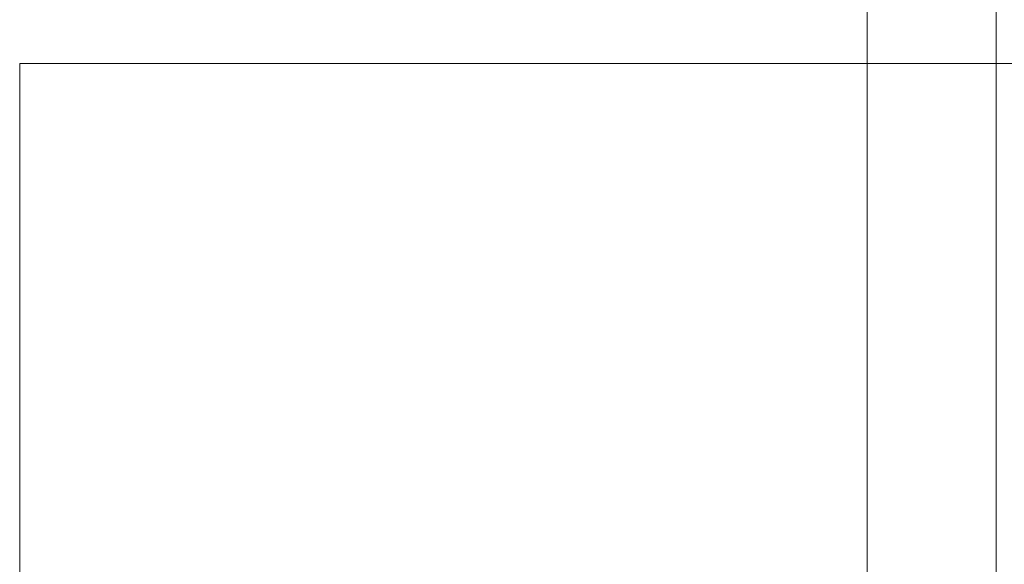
# Model space of a CAD drawing. Header units: inches. Extents: x 511 to 849, y 252 to 484.
# Tile 255 of 256: x 824.56 to 836.76, y 454.73 to 461.48. Entities that reach past the tile are written whole.
import ezdxf

# ---------------------------------------------------------------- set-up
doc = ezdxf.new("R2010")
doc.units = ezdxf.units.IN
doc.header["$MEASUREMENT"] = 0
doc.linetypes.add('AI-Linetype-28', pattern=[25.719999, 12.86, -12.86])
doc.linetypes.add('AI-Linetype-29', pattern=[25.719999, 12.86, -12.86])
doc.layers.add('1', color=7, linetype='Continuous')

# ---------------------------------------------------------------- blocks, each defined once
blk = doc.blocks.new('block 6')
at = {"layer": '1', "color": 8, "lineweight": 18, "true_color": 0x808080}
blk.add_lwpolyline([(824.56, 430.236), (824.56, 460.935)], dxfattribs=at)
blk = doc.blocks.new('block 7')
at = {"layer": '1', "color": 8, "lineweight": 18, "true_color": 0x808080}
blk.add_lwpolyline([(843.01, 460.935), (824.56, 460.935)], dxfattribs=at)
blk = doc.blocks.new('block 3732')
at = {"layer": '1', "color": 193, "linetype": 'AI-Linetype-28', "lineweight": 18, "true_color": 0x9966cc}
blk.add_lwpolyline([(836.66, 454.585), (836.66, 478.727)], dxfattribs=at)
blk = doc.blocks.new('block 3733')
at = {"layer": '1', "color": 193, "linetype": 'AI-Linetype-29', "lineweight": 18, "true_color": 0x9966cc}
blk.add_lwpolyline([(835.06, 454.585), (835.06, 478.727)], dxfattribs=at)

msp = doc.modelspace()

# ---------------------------------------------------------------- block references
at = {"layer": '1'}
for name in ['block 3733', 'block 3732', 'block 6', 'block 7']:
    msp.add_blockref(name, (0, 0), dxfattribs=at)

doc.saveas('drawing.dxf')
